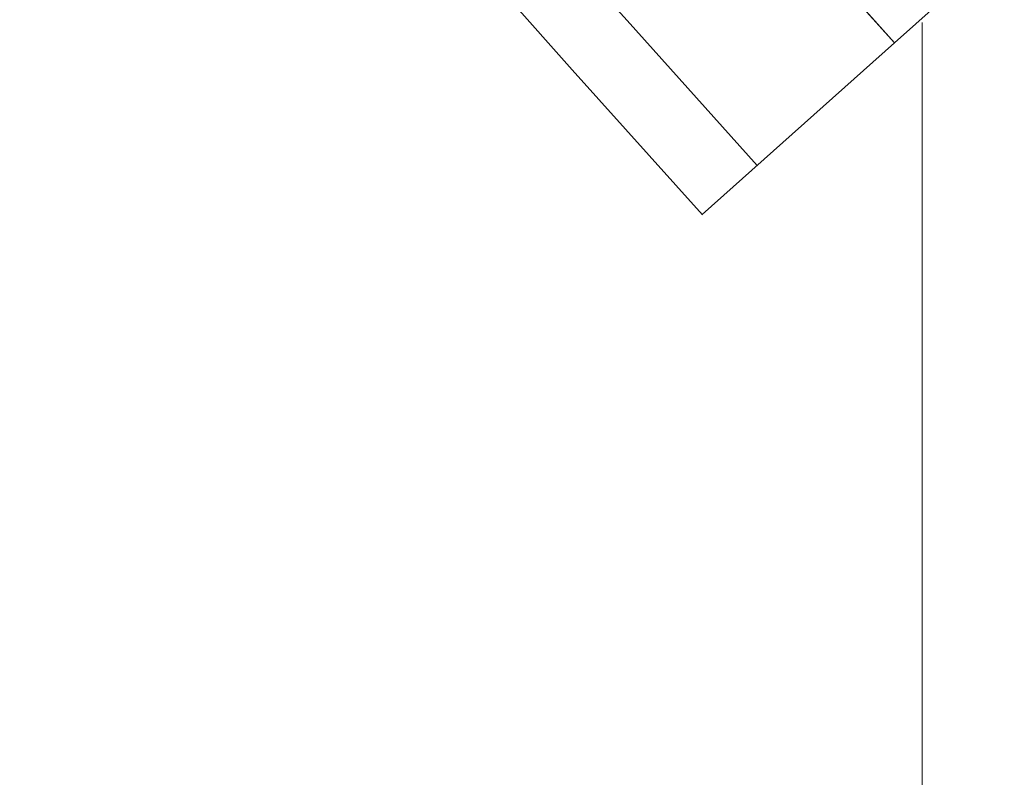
# Model space of a CAD drawing. Header units: millimetres. Extents: x -385852 to 693036, y -525006 to 444206.
# Tile 110 of 156: x 204442 to 204576, y 69267 to 69370. Entities that reach past the tile are written whole.
import ezdxf

# ---------------------------------------------------------------- set-up
doc = ezdxf.new("R2010")
doc.units = ezdxf.units.MM
doc.layers.add('A99_N_kce-pohl', color=7, linetype='Continuous', lineweight=9)
doc.layers.add('A99_N_kce-rez-sil', color=6, linetype='Continuous', lineweight=18)

msp = doc.modelspace()

# ---------------------------------------------------------------- linework, layer by layer
at = {"layer": 'A99_N_kce-pohl', "linetype": 'Continuous'}
msp.add_lwpolyline([(204549.3233, 69410.3826), (204575.9654, 69380.5464), (204561.0473, 69367.2253), (204534.4052, 69397.0615)], close=True, dxfattribs=at)
at = {"layer": 'A99_N_kce-pohl'}
msp.add_lwpolyline([(204564.8293, 57220), (204564.8293, 69370)], dxfattribs=at)
at = {"layer": 'A99_N_kce-pohl', "linetype": 'Continuous'}
msp.add_lwpolyline([(204561.0471, 69367.2251), (204534.94, 69343.9129)], dxfattribs=at)
msp.add_arc((207807.5, 72300), 4410, 137.9079084, 222.0920916, dxfattribs=at)
at = {"layer": 'A99_N_kce-rez-sil', "color": 1, "linetype": 'Continuous', "lineweight": 9}
for radius, start, end in [(4400, 137.9079084, 222.0920916), (4375, 137.9060286, 222.0939714)]:
    msp.add_arc((207807.5, 72300), radius, start, end, dxfattribs=at)

doc.saveas('drawing.dxf')
